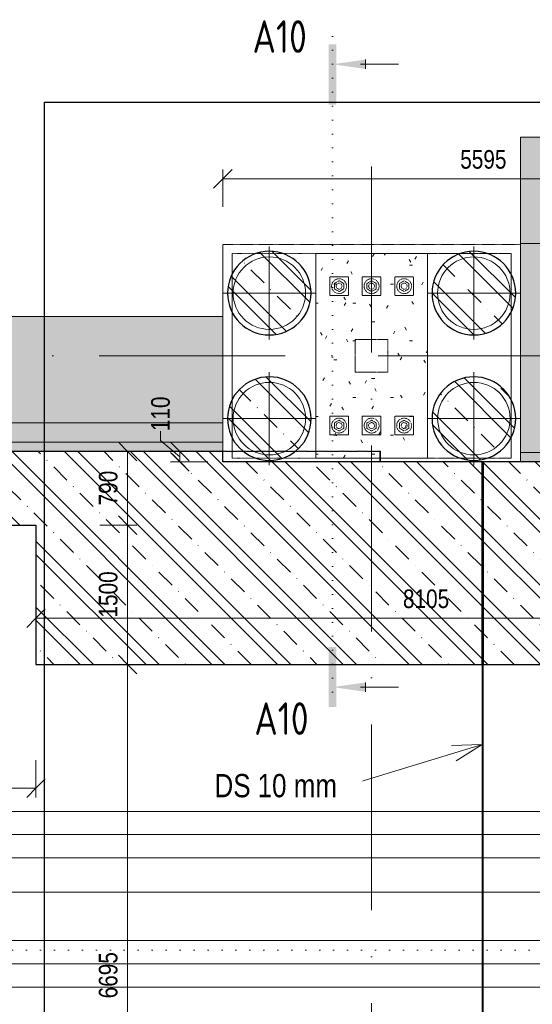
# Model space of a CAD drawing. Header units: millimetres. Extents: x 75701 to 402820, y 135 to 33652.
# Tile 45 of 52: x 378924 to 384437, y 21514 to 32107. Entities that reach past the tile are written whole.
import ezdxf

# ---------------------------------------------------------------- set-up
doc = ezdxf.new("R2010")
doc.units = ezdxf.units.MM
for name, pattern in [('A_CARA_07', [7, 5, -2]), ('A_CARA_15', [7.6, 5, -1.3, 0, -1.3]), ('B_CARA_12', [2.6, 1, -0.8, 0, -0.8]), ('Tečkovaná 1_5mm', [150, 0, -150]), ('Čerchovaná 20mm', [3000, 2000, -500, 0, -500])]:
    doc.linetypes.add(name, pattern=pattern)
for name, color, linetype, lineweight in [('CA_KOTY', 3, 'Continuous', 9), ('CA_KOTY-100', 3, 'Continuous', 9), ('CA_OSY', 5, 'A_CARA_15', 9), ('CA_PODLAHA25', 7, 'Continuous', 13), ('CA_POHHRA18', 9, 'Continuous', 9), ('CA_POHHRA25', 7, 'Continuous', 13), ('CA_REZY', 1, 'Continuous', 25), ('CA_REZYZNACKY', 1, 'Continuous', 9), ('CA_TEXT25', 7, 'Continuous', 9), ('CA_ZAKLADY25', 7, 'Continuous', 13), ('CA_ZAKLADY5', 1, 'Continuous', 25), ('CA_ZARIZPRED', 8, 'Continuous', 13), ('Konstrukční přípoje', 7, 'Continuous', 13), ('Terénní útvar', 7, 'Continuous', 13)]:
    doc.layers.add(name, color=color, linetype=linetype, lineweight=lineweight)
doc.styles.add('Arial_2', font='arial.ttf', dxfattribs={"width": 0.8, "height": 200})
doc.styles.add('Arial_3', font='arial.ttf', dxfattribs={"width": 0.8, "height": 250})
doc.styles.add('ISOCPEUR_B', font='txt', dxfattribs={"width": 0.8, "height": 350})
doc.dimstyles.new('HP_Přímá_-_2_mm_Ariel_1-100', dxfattribs={"dimscale": 304.8, "dimtxt": 204.05188, "dimasz": 0.656168, "dimexe": 0.328084, "dimexo": 0.0625, "dimgap": 0.164042, "dimtad": 1, "dimdec": 0, "dimzin": 0, "dimdsep": 46, "dimtxsty": 'Arial_2', "dimblk1": 'OBLIQUE', "dimblk2": 'OBLIQUE', "dimsah": 1, "dimcen": 0.09, "dimazin": 0, "dimtfac": 1, "dimtdec": 4, "dimtix": 1, "dimtmove": 0, "dimatfit": 3, "dimfxl": 0.984252, "dimfxlon": 1, "dimtvp": 1, "dimtolj": 1, "dimtzin": 0, "dimarcsym": 2})
doc.dimstyles.new('HP_Přímá_-_2_mm_Ariel_1-100_1', dxfattribs={"dimscale": 304.8, "dimtxt": 204.05188, "dimasz": 0.656168, "dimexe": 0.328084, "dimexo": 0.0625, "dimgap": 0.164042, "dimtad": 1, "dimdec": 0, "dimzin": 0, "dimdsep": 46, "dimtxsty": 'Arial_2', "dimblk1": 'OBLIQUE', "dimblk2": 'OBLIQUE', "dimsah": 1, "dimcen": 0.09, "dimazin": 0, "dimtfac": 1, "dimtdec": 4, "dimtix": 1, "dimtmove": 1, "dimatfit": 3, "dimfxl": 0.984252, "dimfxlon": 1, "dimtvp": 1, "dimtolj": 1, "dimtzin": 0, "dimarcsym": 2})
doc.dimstyles.new('HP_Přímá_-_2_mm_Ariel_1-100_2', dxfattribs={"dimscale": 304.8, "dimtxt": 204.05188, "dimasz": 0.656168, "dimexe": 0.328084, "dimexo": 0.0625, "dimgap": 0.164042, "dimtad": 1, "dimdec": 0, "dimzin": 0, "dimdsep": 46, "dimtxsty": 'Arial_2', "dimblk1": 'OBLIQUE', "dimblk2": 'OBLIQUE', "dimsah": 1, "dimcen": 0.09, "dimazin": 0, "dimtfac": 1, "dimtdec": 4, "dimtix": 1, "dimtmove": 2, "dimatfit": 3, "dimfxl": 0.984252, "dimfxlon": 1, "dimtvp": 1, "dimtolj": 1, "dimtzin": 0, "dimarcsym": 2})
pattern_1 = [(135, (244938.9, 0), (-353.5534, -353.5534), []), (135, (245080.3, 0), (-353.5534, -353.5534), []), (135, (245363.14, 0), (-494.9747, -212.132), [200, -100, 3.353, -96.647])]

# ---------------------------------------------------------------- blocks, each defined once
blk = doc.blocks.new('M_Šroub HPM-E - 64_E-1759689-PŮDORYS ZÁKLADŮ PECE V ÚROVNI -3_400')
at = {"layer": 'Konstrukční přípoje', "color": 253, "linetype": 'B_CARA_12'}
for p, q in [((100, 100), (-100, 100)), ((-100, 100), (-100, -100)), ((-100, -100), (-100, 100)), ((-100, 100), (100, 100)), ((0, 58), (-50, 29)), ((0, 58), (-50, 29)), ((-50, 29), (0, 58)), ((0, 58), (-50, 29)), ((-50, 29), (-50, -29)), ((-50, 29), (-50, -29)), ((-50, -29), (-50, 29)), ((-50, 29), (-50, -29)), ((50, 29), (0, 58)), ((50, 29), (0, 58)), ((0, 58), (50, 29)), ((50, 29), (0, 58)), ((50, -29), (50, 29)), ((50, -29), (50, 29)), ((50, 29), (50, -29)), ((50, -29), (50, 29)), ((100, -100), (100, 100)), ((100, 100), (100, -100)), ((-100, -100), (100, -100)), ((100, -100), (-100, -100)), ((-50, -29), (0, -58)), ((-50, -29), (0, -58)), ((0, -58), (-50, -29)), ((-50, -29), (0, -58)), ((0, -58), (50, -29)), ((0, -58), (50, -29)), ((50, -29), (0, -58)), ((0, -58), (50, -29))]:
    blk.add_line(p, q, dxfattribs=at)
for radius, start, end in [(80, 360, 180), (80, 0, 180), (80, 360, 180), (80, 0, 180), (32, 0, 180), (32, 360, 180), (32, 0, 180), (32, 0, 180), (32, 0, 180), (32, 0, 180), (32, 0, 180), (32, 0, 180), (80, 180, 360), (80, 180, 360), (80, 180, 360), (80, 180, 360), (32, 180, 360), (32, 180, 360), (32, 180, 360), (32, 180, 360), (32, 180, 360), (32, 180, 360), (32, 180, 360), (32, 180, 360)]:
    blk.add_arc((0, 0), radius, start, end, dxfattribs=at)
blk = doc.blocks.new('M_Šroub HPM-E - 64_E-1789374-PŮDORYS ZÁKLADŮ PECE V ÚROVNI -3_400')
at = {"layer": 'Konstrukční přípoje', "color": 253, "linetype": 'B_CARA_12'}
for p, q in [((100, 100), (-100, 100)), ((-100, 100), (-100, -100)), ((-100, -100), (-100, 100)), ((-100, 100), (100, 100)), ((0, 58), (-50, 29)), ((0, 58), (-50, 29)), ((-50, 29), (0, 58)), ((0, 58), (-50, 29)), ((-50, 29), (-50, -29)), ((-50, 29), (-50, -29)), ((-50, -29), (-50, 29)), ((-50, 29), (-50, -29)), ((50, 29), (0, 58)), ((50, 29), (0, 58)), ((0, 58), (50, 29)), ((50, 29), (0, 58)), ((50, -29), (50, 29)), ((50, -29), (50, 29)), ((50, 29), (50, -29)), ((50, -29), (50, 29)), ((100, -100), (100, 100)), ((100, 100), (100, -100)), ((-100, -100), (100, -100)), ((100, -100), (-100, -100)), ((-50, -29), (0, -58)), ((-50, -29), (0, -58)), ((0, -58), (-50, -29)), ((-50, -29), (0, -58)), ((0, -58), (50, -29)), ((0, -58), (50, -29)), ((50, -29), (0, -58)), ((0, -58), (50, -29))]:
    blk.add_line(p, q, dxfattribs=at)
for radius, start, end in [(80, 0, 180), (80, 0, 180), (80, 180, 360), (80, 180, 0), (32, 0, 180), (32, 0, 180), (32, 0, 180), (32, 0, 180), (32, 0, 180), (32, 0, 180), (32, 180, 360), (32, 180, 360), (32, 180, 360), (32, 180, 0), (32, 180, 360), (32, 180, 360)]:
    blk.add_arc((0, 0), radius, start, end, dxfattribs=at)
blk = doc.blocks.new('pilota 600 mm - D_900_780-2142294-PŮDORYS ZÁKLADŮ PECE V ÚROVNI -3_400')
at = {"layer": 'CA_POHHRA18'}
for q in [(0, 500), (-500, 0), (0, -500), (500, 0)]:
    blk.add_line((0, 0), q, dxfattribs=at)
blk = doc.blocks.new('pilota 600 mm - D_900_780-2142295-PŮDORYS ZÁKLADŮ PECE V ÚROVNI -3_400')
at = {"layer": 'CA_POHHRA18'}
for q in [(0, 500), (-500, 0), (500, 0), (0, -500)]:
    blk.add_line((0, 0), q, dxfattribs=at)
blk = doc.blocks.new('Obecné modely 4 - Obecné modely 4-2846433-PŮDORYS ZÁKLADŮ PECE V ÚROVNI -3_400')
at = {"layer": 'CA_ZARIZPRED'}
for p, q in [((141800, 23590), (138970, 23590)), ((138970, 23590), (138970, 23090)), ((138970, 23090), (138970, 23590)), ((138970, 23590), (141800, 23590)), ((141800, 23090), (141800, 23590)), ((141800, 23590), (141800, 23090)), ((138970, 23090), (141800, 23090)), ((141800, 23090), (138970, 23090)), ((141800, 22200), (138970, 22200)), ((138970, 22200), (138970, 21700)), ((138970, 21700), (138970, 22200)), ((138970, 22200), (141800, 22200)), ((141800, 21700), (141800, 22200)), ((141800, 22200), (141800, 21700)), ((138970, 21700), (141800, 21700)), ((141800, 21700), (138970, 21700))]:
    blk.add_line(p, q, dxfattribs=at)
blk = doc.blocks.new('Řez - Номер узла_ сзади-2820151-PŮDORYS ZÁKLADŮ PECE V ÚROVNI -3_400')
at = {"layer": 'CA_REZYZNACKY'}
for points in [[(7.33, 0.4), (7.33, -0.39), (0.87, -0.39), (0.87, 0.4)], [(3.5, -3.53), (2.5, -3.53), (3, 0)]]:
    blk.add_hatch(color=256, dxfattribs=at).paths.add_polyline_path(points)
for p, q in [((3, -3), (3, -7.1)), ((2.5, -3.53), (3.5, -3.53))]:
    blk.add_line(p, q, dxfattribs=at)
blk = doc.blocks.new('Řez - Номер узла_ спереди-2820152-PŮDORYS ZÁKLADŮ PECE V ÚROVNI -3_400')
at = {"layer": 'CA_REZYZNACKY'}
for points in [[(7.33, 0.4), (7.33, -0.39), (0.87, -0.39), (0.87, 0.4)], [(3.5, -3.53), (2.5, -3.53), (3, 0)]]:
    blk.add_hatch(color=256, dxfattribs=at).paths.add_polyline_path(points)
for p, q in [((3, -3), (3, -7.1)), ((2.5, -3.53), (3.5, -3.53))]:
    blk.add_line(p, q, dxfattribs=at)
blk = doc.blocks.new('DIMBLOCK100-PŮDORYS ZÁKLADŮ PECE V ÚROVNI -3_400')
at = {"layer": 'CA_KOTY-100'}
for p, q in [((353739, 22722), (353739, 23022)), ((395204, 22722), (395204, 23022)), ((353739, 22722), (353839, 22822)), ((395204, 22722), (395304, 22822)), ((353739, 22722), (353639, 22622)), ((353739, 22722), (395204, 22722)), ((353739, 22722), (353739, 22622)), ((395204, 22722), (395104, 22622)), ((395204, 22722), (395204, 22622))]:
    blk.add_line(p, q, dxfattribs=at)
at = {"layer": 'CA_KOTY-100', "color": 0, "insert": (374165, 23031), "char_height": 200, "width": 734.59, "attachment_point": 1, "line_spacing_factor": 0.941778, "style": 'Arial_2'}
blk.add_mtext('41465', dxfattribs=at)
blk = doc.blocks.new('_Oblique')
at = {"color": 0, "linetype": 'ByBlock', "lineweight": -2}
blk.add_line((-0.5, -0.5), (0.5, 0.5), dxfattribs=at)
blk = doc.blocks.new('DIMBLOCK109-PŮDORYS ZÁKLADŮ PECE V ÚROVNI -3_400')
at = {"layer": 'CA_KOTY-100'}
for p, q in [((377299, 23839), (377299, 24139)), ((379099, 23839), (379099, 24139)), ((377299, 23839), (377199, 23739)), ((377299, 23839), (377399, 23939)), ((377299, 23839), (379099, 23839)), ((377299, 23839), (377299, 23739)), ((379099, 23839), (378999, 23739)), ((379099, 23839), (379199, 23939)), ((379099, 23839), (379099, 23739))]:
    blk.add_line(p, q, dxfattribs=at)
at = {"layer": 'CA_KOTY-100', "color": 0, "insert": (377954, 24149), "char_height": 200, "width": 587.67, "attachment_point": 1, "line_spacing_factor": 0.941778, "style": 'Arial_2'}
blk.add_mtext('1800', dxfattribs=at)
blk = doc.blocks.new('DIMBLOCK110-PŮDORYS ZÁKLADŮ PECE V ÚROVNI -3_400')
at = {"layer": 'CA_KOTY-100'}
for p, q in [((380085, 25170), (379985, 25270)), ((380085, 25170), (379785, 25170)), ((380085, 18475), (380085, 25170)), ((380085, 25170), (380185, 25070)), ((380085, 25170), (380185, 25170)), ((380085, 18475), (379985, 18575)), ((380085, 18475), (379785, 18475)), ((380085, 18475), (380185, 18375)), ((380085, 18475), (380185, 18475))]:
    blk.add_line(p, q, dxfattribs=at)
at = {"layer": 'CA_KOTY-100', "color": 0, "insert": (379775, 21578), "char_height": 200, "width": 587.67, "attachment_point": 1, "rotation": 90, "line_spacing_factor": 0.941778, "style": 'Arial_2'}
blk.add_mtext('6695', dxfattribs=at)
blk = doc.blocks.new('DIMBLOCK111-PŮDORYS ZÁKLADŮ PECE V ÚROVNI -3_400')
at = {"layer": 'CA_KOTY-100'}
for p, q in [((380085, 26670), (379985, 26770)), ((380085, 26670), (379785, 26670)), ((380085, 25170), (380085, 26670)), ((380085, 26670), (380185, 26570)), ((380085, 26670), (380185, 26670)), ((380085, 25170), (379985, 25270)), ((380085, 25170), (379785, 25170)), ((380085, 25170), (380185, 25070)), ((380085, 25170), (380185, 25170))]:
    blk.add_line(p, q, dxfattribs=at)
at = {"layer": 'CA_KOTY-100', "color": 0, "insert": (379775, 25675), "char_height": 200, "width": 587.67, "attachment_point": 1, "rotation": 90, "line_spacing_factor": 0.941778, "style": 'Arial_2'}
blk.add_mtext('1500', dxfattribs=at)
blk = doc.blocks.new('DIMBLOCK112-PŮDORYS ZÁKLADŮ PECE V ÚROVNI -3_400')
at = {"layer": 'CA_KOTY-100'}
for p, q in [((380085, 27460), (379985, 27560)), ((380085, 27460), (379785, 27460)), ((380085, 26670), (380085, 27460)), ((380085, 27460), (380185, 27360)), ((380085, 27460), (380185, 27460)), ((380085, 26670), (379985, 26770)), ((380085, 26670), (379785, 26670)), ((380085, 26670), (380185, 26570)), ((380085, 26670), (380185, 26670))]:
    blk.add_line(p, q, dxfattribs=at)
at = {"layer": 'CA_KOTY-100', "color": 0, "insert": (379775, 26881), "char_height": 200, "width": 440.75, "attachment_point": 1, "rotation": 90, "line_spacing_factor": 0.941778, "style": 'Arial_2'}
blk.add_mtext('790', dxfattribs=at)
blk = doc.blocks.new('DIMBLOCK130-PŮDORYS ZÁKLADŮ PECE V ÚROVNI -3_400')
at = {"layer": 'CA_KOTY-100'}
for p, q in [((381109, 30395), (381209, 30495)), ((381109, 30395), (381109, 30495)), ((386704, 30395), (386804, 30495)), ((386704, 30395), (386704, 30495)), ((381109, 30395), (381009, 30295)), ((381109, 30395), (386704, 30395)), ((381109, 30395), (381109, 30095)), ((386704, 30395), (386604, 30295)), ((386704, 30395), (386704, 30095))]:
    blk.add_line(p, q, dxfattribs=at)
at = {"layer": 'CA_KOTY-100', "color": 0, "insert": (383662, 30704), "char_height": 200, "width": 587.67, "attachment_point": 1, "line_spacing_factor": 0.941778, "style": 'Arial_2'}
blk.add_mtext('5595', dxfattribs=at)
blk = doc.blocks.new('DIMBLOCK135-PŮDORYS ZÁKLADŮ PECE V ÚROVNI -3_400')
at = {"layer": 'CA_KOTY-100'}
for p, q in [((380440, 27680), (380440, 27580)), ((380440, 27580), (380647, 27405)), ((380647, 27460), (380547, 27560)), ((380647, 27460), (380547, 27460)), ((380647, 27350), (380547, 27450)), ((380647, 27460), (380647, 27350)), ((380647, 27460), (380747, 27360)), ((380647, 27460), (380947, 27460)), ((380647, 27350), (380547, 27350)), ((380647, 27350), (380747, 27250)), ((380647, 27350), (380947, 27350))]:
    blk.add_line(p, q, dxfattribs=at)
at = {"layer": 'CA_KOTY-100', "color": 0, "insert": (380338, 27680), "char_height": 200, "width": 440.75, "attachment_point": 1, "rotation": 90, "line_spacing_factor": 0.941778, "style": 'Arial_2'}
blk.add_mtext('110', dxfattribs=at)
blk = doc.blocks.new('DIMBLOCK138-PŮDORYS ZÁKLADŮ PECE V ÚROVNI -3_400')
at = {"layer": 'CA_KOTY-100'}
for p, q in [((379099, 25667), (379099, 25967)), ((387204, 25667), (387204, 25967)), ((379099, 25667), (379199, 25767)), ((387204, 25667), (387304, 25767)), ((379099, 25667), (378999, 25567)), ((379099, 25667), (387204, 25667)), ((379099, 25667), (379099, 25567)), ((387204, 25667), (387104, 25567)), ((387204, 25667), (387204, 25567))]:
    blk.add_line(p, q, dxfattribs=at)
at = {"layer": 'CA_KOTY-100', "color": 0, "insert": (383046, 25977), "char_height": 200, "width": 587.67, "attachment_point": 1, "line_spacing_factor": 0.941778, "style": 'Arial_2'}
blk.add_mtext('8105', dxfattribs=at)

msp = doc.modelspace()

# ---------------------------------------------------------------- hatches: boundary and pattern name
at = {"layer": 'CA_POHHRA25', "lineweight": 9}
h = msp.add_hatch(dxfattribs=at)
h.set_pattern_fill('FP_8', color=256, style=0, pattern_type=2)
h.set_pattern_definition(pattern_1)
h.paths.add_polyline_path([(374898.9, 18474.9), (383898.9, 18474.9), (383898.9, 21069.9), (372783.9, 21069.9), (372783.9, 20569.9), (374898.9, 20569.9)])
h.paths.add_polyline_path([(372783.9, 25169.9), (377298.9, 25169.9), (377298.9, 26669.9), (379098.9, 26669.9), (379098.9, 25169.9), (383898.9, 25169.9), (383898.9, 27349.9), (381108.9, 27349.9), (381108.9, 27459.9), (375998.9, 27459.9), (375998.9, 25669.9), (372783.9, 25669.9)])
h = msp.add_hatch(dxfattribs=at)
h.set_pattern_fill('FP_8', color=256, style=0, pattern_type=2)
h.set_pattern_definition(pattern_1)
h.paths.add_polyline_path([(387203.9, 25169.9), (387203.9, 27349.9), (383908.9, 27349.9), (383908.9, 25169.9)])
at = {"layer": 'CA_ZAKLADY25', "lineweight": 9}
h = msp.add_hatch(dxfattribs=at)
h.set_pattern_fill('FP_8', color=256, style=0, pattern_type=2)
h.set_pattern_definition(pattern_1)
h.paths.add_polyline_path([(381608.9, 28714.9), (381683, 28721), (381755, 28739.3), (381823.1, 28769.1), (381885.3, 28809.8), (381940, 28860.1), (381985.7, 28918.7), (382021, 28984.1), (382045.2, 29054.4), (382057.4, 29127.7), (382057.4, 29202), (382045.2, 29275.3), (382021, 29345.6), (381985.7, 29411), (381940, 29469.6), (381885.3, 29520), (381823.1, 29560.6), (381755, 29590.5), (381683, 29608.7), (381608.9, 29614.9), (381534.9, 29608.7), (381462.8, 29590.5), (381394.7, 29560.6), (381332.5, 29520), (381277.9, 29469.6), (381232.2, 29411), (381196.8, 29345.6), (381172.7, 29275.3), (381160.5, 29202), (381160.5, 29127.7), (381172.7, 29054.4), (381196.8, 28984.1), (381232.2, 28918.7), (381277.9, 28860.1), (381332.5, 28809.8), (381394.7, 28769.1), (381462.8, 28739.3), (381534.9, 28721)])
at = {"layer": 'CA_ZAKLADY25', "linetype": 'B_CARA_12', "lineweight": 9}
h = msp.add_hatch(dxfattribs=at)
h.set_pattern_fill('FP_1', color=256, style=0, pattern_type=2)
h.set_pattern_definition([(0, (244938.88, 0), (812.8, 203.2), [33.528, -576.072, 33.528, -576.072, -3251.2]), (0, (244938.88, 0), (812.8, 203.2), [-1219.2, 33.528, -1185.672, 33.528, -576.072, -1422.4]), (0, (244938.88, 0), (812.8, 203.2), [-3048, 33.528, -372.872, 33.528, -982.472]), (120, (245243.68, 101.6), (-582.37636, 602.30545), [33.528, -576.072, 33.528, -576.072, -3251.2]), (120, (245243.68, 101.6), (-582.37636, 602.30545), [-1219.2, 33.528, -1185.672, 33.528, -576.072, -1422.4]), (120, (245243.68, 101.6), (-582.37636, 602.30545), [-3048, 33.528, -372.872, 33.528, -982.472]), (240, (245345.28, 508), (-230.42364, -805.50545), [33.528, -576.072, 33.528, -576.072, -3251.2]), (240, (245345.28, 508), (-230.42364, -805.50545), [-1219.2, 33.528, -1185.672, 33.528, -576.072, -1422.4]), (240, (245345.28, 508), (-230.42364, -805.50545), [-3048, 33.528, -372.872, 33.528, -982.472])])
h.paths.add_polyline_path([(383308.9, 27389.9), (383308.9, 29589.9), (382108.9, 29589.9), (382108.9, 27389.9)])
at = {"layer": 'CA_ZAKLADY25', "lineweight": 9}
h = msp.add_hatch(dxfattribs=at)
h.set_pattern_fill('FP_8', color=256, style=0, pattern_type=2)
h.set_pattern_definition(pattern_1)
h.paths.add_polyline_path([(383808.9, 28714.9), (383883, 28721), (383955, 28739.3), (384023.1, 28769.1), (384085.3, 28809.8), (384140, 28860.1), (384185.7, 28918.7), (384221, 28984.1), (384245.2, 29054.4), (384257.4, 29127.7), (384257.4, 29202), (384245.2, 29275.3), (384221, 29345.6), (384185.7, 29411), (384140, 29469.6), (384085.3, 29520), (384023.1, 29560.6), (383955, 29590.5), (383883, 29608.7), (383808.9, 29614.9), (383734.9, 29608.7), (383662.8, 29590.5), (383594.7, 29560.6), (383532.5, 29520), (383477.9, 29469.6), (383432.2, 29411), (383396.8, 29345.6), (383372.7, 29275.3), (383360.5, 29202), (383360.5, 29127.7), (383372.7, 29054.4), (383396.8, 28984.1), (383432.2, 28918.7), (383477.9, 28860.1), (383532.5, 28809.8), (383594.7, 28769.1), (383662.8, 28739.3), (383734.9, 28721)])
h = msp.add_hatch(dxfattribs=at)
h.set_pattern_fill('FP_8', color=256, style=0, pattern_type=2)
h.set_pattern_definition(pattern_1)
h.paths.add_polyline_path([(381608.9, 27364.9), (381683, 27371), (381755, 27389.3), (381823.1, 27419.1), (381885.3, 27459.8), (381940, 27510.1), (381985.7, 27568.7), (382021, 27634.1), (382045.2, 27704.4), (382057.4, 27777.7), (382057.4, 27852), (382045.2, 27925.3), (382021, 27995.6), (381985.7, 28061), (381940, 28119.6), (381885.3, 28170), (381823.1, 28210.6), (381755, 28240.5), (381683, 28258.7), (381608.9, 28264.9), (381534.9, 28258.7), (381462.8, 28240.5), (381394.7, 28210.6), (381332.5, 28170), (381277.9, 28119.6), (381232.2, 28061), (381196.8, 27995.6), (381172.7, 27925.3), (381160.5, 27852), (381160.5, 27777.7), (381172.7, 27704.4), (381196.8, 27634.1), (381232.2, 27568.7), (381277.9, 27510.1), (381332.5, 27459.8), (381394.7, 27419.1), (381462.8, 27389.3), (381534.9, 27371)])
h = msp.add_hatch(dxfattribs=at)
h.set_pattern_fill('FP_8', color=256, style=0, pattern_type=2)
h.set_pattern_definition(pattern_1)
h.paths.add_polyline_path([(383808.9, 27364.9), (383883, 27371), (383955, 27389.3), (384023.1, 27419.1), (384085.3, 27459.8), (384140, 27510.1), (384185.7, 27568.7), (384221, 27634.1), (384245.2, 27704.4), (384257.4, 27777.7), (384257.4, 27852), (384245.2, 27925.3), (384221, 27995.6), (384185.7, 28061), (384140, 28119.6), (384085.3, 28170), (384023.1, 28210.6), (383955, 28240.5), (383883, 28258.7), (383808.9, 28264.9), (383734.9, 28258.7), (383662.8, 28240.5), (383594.7, 28210.6), (383532.5, 28170), (383477.9, 28119.6), (383432.2, 28061), (383396.8, 27995.6), (383372.7, 27925.3), (383360.5, 27852), (383360.5, 27777.7), (383372.7, 27704.4), (383396.8, 27634.1), (383432.2, 27568.7), (383477.9, 27510.1), (383532.5, 27459.8), (383594.7, 27419.1), (383662.8, 27389.3), (383734.9, 27371)])
at = {"layer": 'Terénní útvar', "lineweight": 9}
h = msp.add_hatch(dxfattribs=at)
h.set_pattern_fill('FP_15', color=50, style=0, pattern_type=2)
h.set_pattern_definition([(50, (244938.9, 0), (728.7365, -63.7558), [76.2, -838.2]), (355, (244938.9, 0), (-140.9716, 764.2276), [60.96, -670.56]), (100.451, (244999.6, -5.3), (587.77, 700.4668), [64.76, -712.36]), (46.184, (244938.9, 203.2), (1084.316, -168.171), [114.3, -1257.3]), (96.636, (245029.2, 189.2), (949.61, 989.71), [97.14, -1068.54]), (351.184, (244938.9, 203.2), (949.6206, 989.701), [91.44, -1005.84]), (21, (245040.5, 152.4), (606.4579, -409.0606), [76.2, -838.2]), (326, (245040.5, 152.4), (247.2083, 736.753), [60.96, -670.56]), (71.451, (245091, 118.3), (853.6683, 327.6855), [64.76, -712.36]), (37.5, (244938.88, 0), (12.3547, 338.2201), [33.528, -628.904, 33.528, -647.192, -673.1]), (37.5, (244938.88, 0), (12.3547, 338.2201), [-1343.152, 33.528, -639.572]), (7.5, (244938.88, 0), (267.2789, 400.7221), [33.528, -354.584, 33.528, -613.664, -256.54]), (7.5, (244938.88, 0), (267.2789, 400.7221), [-1035.304, 33.528, -223.012]), (327.5, (244712.3, 0), (542.36333, -22.91534), [33.528, -220.472, 33.528, -758.952, -1051.56]), (327.5, (244712.3, 0), (542.36333, -22.91534), [-1046.48, 33.528, -1018.032]), (317.5, (244610.7, 0), (592.517, 101.7071), [33.528, -296.672, 33.528, -492.76, -746.76]), (317.5, (244610.7, 0), (592.517, 101.7071), [-856.488, 33.528, -713.232])])
h.paths.add_polyline_path([(349816.1, 17032.1), (397156.8, 17032.1), (397156.8, 28649.9), (395858.9, 28649.9), (395858.9, 26949.9), (395703.9, 26949.9), (395703.9, 18439.9), (386703.9, 18439.9), (386703.9, 20569.9), (383898.9, 20569.9), (383898.9, 18474.9), (374898.9, 18474.9), (374898.9, 20569.9), (372773.9, 20569.9), (372773.9, 18474.9), (363773.9, 18474.9), (363773.9, 20569.9), (360708.9, 20569.9), (360708.9, 18919.9), (351838.9, 18919.9), (351838.9, 21069.9), (351278.9, 21069.9), (351278.9, 22669.9), (352628.9, 22669.9), (352628.9, 26069.9), (360343.9, 26069.9), (360343.9, 27459.9), (371673.9, 27459.9), (371673.9, 25669.9), (375998.9, 25669.9), (375998.9, 27459.9), (381108.9, 27459.9), (381108.9, 28912.7), (360308.9, 28912.7), (360308.9, 27349.9), (357108.9, 27349.9), (357108.9, 29049.9), (349816.1, 29049.9), (349816.1, 20688.1)])
h.paths.add_polyline_path([(386703.9, 27349.9), (386703.9, 29389.9), (393618.9, 29389.9), (393618.9, 31219.5), (393558.9, 31219.5), (393558.9, 30842.8), (384308.9, 30842.8), (384308.9, 27349.9)])

# ---------------------------------------------------------------- linework, layer by layer
at = {"color": 90, "linetype": 'A_CARA_07'}
for p, q in [((379189.6, 31219.5), (400086.8, 31219.5)), ((379189.6, 17636.2), (379189.6, 31219.5))]:
    msp.add_line(p, q, dxfattribs=at)
at = {"layer": 'CA_OSY', "linetype": 'Čerchovaná 20mm'}
for p, q in [((382708.9, 13525.2), (382708.9, 30533.9)), ((322778.5, 28489.9), (401821.8, 28489.9))]:
    msp.add_line(p, q, dxfattribs=at)
at = {"layer": 'CA_OSY'}
for p, q in [((386738.9, 23339.9), (354138.9, 23339.9)), ((386738.9, 21949.9), (354138.9, 21949.9))]:
    msp.add_line(p, q, dxfattribs=at)
at = {"layer": 'CA_PODLAHA25'}
for p, q in [((360308.9, 27559.9), (381108.9, 27559.9)), ((381108.9, 27559.9), (381108.9, 27349.9)), ((384308.9, 27349.9), (384308.9, 27449.9)), ((384308.9, 27449.9), (386603.9, 27449.9)), ((381108.9, 27349.9), (384308.9, 27349.9))]:
    msp.add_line(p, q, dxfattribs=at)
at = {"layer": 'CA_PODLAHA25', "linetype": 'B_CARA_12'}
for p, q in [((381108.9, 27459.9), (375998.9, 27459.9)), ((375998.9, 27459.9), (381108.9, 27459.9)), ((381108.9, 27349.9), (381108.9, 27459.9)), ((381108.9, 27459.9), (381108.9, 27349.9)), ((386703.9, 27349.9), (381108.9, 27349.9)), ((381108.9, 27349.9), (386703.9, 27349.9))]:
    msp.add_line(p, q, dxfattribs=at)
at = {"layer": 'CA_POHHRA25', "linetype": 'B_CARA_12'}
for p, q in [((375994.9, 27463.9), (382802.9, 27463.9)), ((382802.9, 27463.9), (375994.9, 27463.9)), ((375998.9, 27459.9), (382798.9, 27459.9)), ((382798.9, 27459.9), (375998.9, 27459.9)), ((382798.9, 27459.9), (382798.9, 27349.9)), ((382798.9, 27349.9), (382798.9, 27459.9)), ((382802.9, 27463.9), (382802.9, 27349.9)), ((382802.9, 27349.9), (382802.9, 27463.9)), ((382798.9, 27349.9), (386703.9, 27349.9)), ((386703.9, 27349.9), (382798.9, 27349.9)), ((382802.9, 27353.9), (386703.9, 27353.9)), ((386703.9, 27353.9), (382802.9, 27353.9)), ((382802.9, 27349.9), (382802.9, 27353.9)), ((382802.9, 27353.9), (382802.9, 27349.9))]:
    msp.add_line(p, q, dxfattribs=at)
at = {"layer": 'CA_POHHRA25'}
for p, q in [((375998.9, 27459.9), (381108.9, 27459.9)), ((381108.9, 27459.9), (381108.9, 27349.9)), ((381108.9, 27349.9), (383898.9, 27349.9)), ((383898.9, 27349.9), (383898.9, 18474.9)), ((383908.9, 25169.9), (383908.9, 27349.9)), ((379098.9, 26669.9), (377298.9, 26669.9)), ((379098.9, 25169.9), (379098.9, 26669.9)), ((379098.9, 25169.9), (383898.9, 25169.9)), ((383898.9, 25169.9), (383898.9, 21069.9)), ((387203.9, 25169.9), (383908.9, 25169.9)), ((383898.9, 23589.9), (372783.9, 23589.9)), ((372783.9, 23589.9), (383898.9, 23589.9)), ((383898.9, 23089.9), (383898.9, 23589.9)), ((383898.9, 23589.9), (383898.9, 23089.9)), ((372783.9, 23089.9), (383898.9, 23089.9)), ((383898.9, 23089.9), (372783.9, 23089.9)), ((383898.9, 22199.9), (372783.9, 22199.9)), ((372783.9, 22199.9), (383898.9, 22199.9)), ((383898.9, 21699.9), (383898.9, 22199.9)), ((383898.9, 22199.9), (383898.9, 21699.9)), ((372783.9, 21699.9), (383898.9, 21699.9)), ((383898.9, 21699.9), (372783.9, 21699.9))]:
    msp.add_line(p, q, dxfattribs=at)
at = {"layer": 'CA_REZY'}
for p, q in [((381108.9, 27459.9), (375998.9, 27459.9)), ((381108.9, 27349.9), (381108.9, 27459.9)), ((383898.9, 27349.9), (381108.9, 27349.9)), ((383898.9, 25169.9), (383898.9, 27349.9)), ((386703.9, 27349.9), (383908.9, 27349.9)), ((383908.9, 27349.9), (383908.9, 25169.9)), ((377298.9, 26669.9), (379098.9, 26669.9)), ((379098.9, 26669.9), (379098.9, 25169.9)), ((379098.9, 25169.9), (383898.9, 25169.9)), ((383908.9, 25169.9), (387203.9, 25169.9))]:
    msp.add_line(p, q, dxfattribs=at)
at = {"layer": 'CA_REZYZNACKY', "linetype": 'Tečkovaná 1_5mm'}
for p, q in [((382288.9, 31927.2), (382288.9, 24626.5)), ((348528.2, 22097.6), (398977.2, 22097.6))]:
    msp.add_line(p, q, dxfattribs=at)
at = {"layer": 'CA_TEXT25', "color": 50}
for p, q in [((383898.3, 24308.3), (382452.9, 23866.6)), ((383898.3, 24308.3), (383569.8, 24296.9)), ((383898.3, 24308.3), (383619.5, 24134.2)), ((382452.9, 23866.6), (382447.5, 23866.6))]:
    msp.add_line(p, q, dxfattribs=at)
at = {"layer": 'CA_ZAKLADY25', "linetype": 'B_CARA_12', "lineweight": 9}
for p, q in [((381108.9, 29689.9), (384308.9, 29689.9)), ((381108.9, 27459.9), (381108.9, 29689.9)), ((384308.9, 29689.9), (381108.9, 29689.9)), ((381108.9, 29689.9), (381108.9, 27459.9)), ((384308.9, 29689.9), (384308.9, 27349.9)), ((384308.9, 27349.9), (384308.9, 29689.9)), ((381108.9, 27349.9), (381108.9, 27459.9)), ((381108.9, 27459.9), (381108.9, 27349.9)), ((383898.9, 27349.9), (381108.9, 27349.9)), ((381108.9, 27349.9), (383898.9, 27349.9)), ((383898.9, 27289.9), (383898.9, 27349.9)), ((383898.9, 27349.9), (383898.9, 27289.9)), ((384308.9, 27349.9), (383908.9, 27349.9)), ((383908.9, 27349.9), (383908.9, 27289.9)), ((383908.9, 27289.9), (383908.9, 27349.9)), ((383908.9, 27349.9), (384308.9, 27349.9)), ((383908.9, 27289.9), (383898.9, 27289.9)), ((383898.9, 27289.9), (383908.9, 27289.9))]:
    msp.add_line(p, q, dxfattribs=at)
at = {"layer": 'CA_ZAKLADY25', "linetype": 'B_CARA_12'}
for p, q in [((381208.9, 29589.9), (381208.9, 27389.9)), ((382108.9, 29589.9), (381208.9, 29589.9)), ((381208.9, 27389.9), (381208.9, 29589.9)), ((381208.9, 29589.9), (384208.9, 29589.9)), ((383308.9, 29589.9), (382108.9, 29589.9)), ((382108.9, 29589.9), (383308.9, 29589.9)), ((382108.9, 27389.9), (382108.9, 29589.9)), ((382108.9, 29589.9), (382108.9, 27389.9)), ((383308.9, 29589.9), (382108.9, 29589.9)), ((384208.9, 29589.9), (383308.9, 29589.9)), ((383308.9, 29589.9), (383308.9, 27389.9)), ((383308.9, 27389.9), (383308.9, 29589.9)), ((384208.9, 27389.9), (384208.9, 29589.9)), ((384208.9, 29589.9), (384208.9, 27389.9)), ((382533.9, 28664.9), (382883.9, 28664.9)), ((382533.9, 28314.9), (382533.9, 28664.9)), ((382533.9, 28664.9), (382533.9, 28314.9)), ((382883.9, 28664.9), (382533.9, 28664.9)), ((382883.9, 28664.9), (382883.9, 28314.9)), ((382883.9, 28664.9), (382883.9, 28314.9)), ((382883.9, 28314.9), (382533.9, 28314.9)), ((382533.9, 28314.9), (382883.9, 28314.9)), ((381208.9, 27389.9), (382108.9, 27389.9)), ((381208.9, 27389.9), (384208.9, 27389.9)), ((382108.9, 27389.9), (383308.9, 27389.9)), ((383308.9, 27389.9), (382108.9, 27389.9)), ((382108.9, 27389.9), (383308.9, 27389.9)), ((383308.9, 27389.9), (384208.9, 27389.9))]:
    msp.add_line(p, q, dxfattribs=at)
at = {"layer": 'CA_ZAKLADY25'}
for p, q in [((383908.9, 27349.9), (383908.9, 21069.9)), ((384308.9, 27349.9), (386703.9, 27349.9))]:
    msp.add_line(p, q, dxfattribs=at)
at = {"layer": 'CA_ZAKLADY25', "lineweight": 9}
for centre, radius, start, end in [((381608.9, 29164.9), 450, 90, 270), ((381608.9, 29164.9), 390, 360, 180), ((381608.9, 29164.9), 390, 360, 180), ((381608.9, 29164.9), 450, 270, 90), ((383808.9, 29164.9), 450, 90, 270), ((383808.9, 29164.9), 390, 0, 180), ((383808.9, 29164.9), 390, 360, 180), ((383808.9, 29164.9), 450, 270, 90), ((381608.9, 29164.9), 390, 180, 360), ((381608.9, 29164.9), 390, 180, 360), ((383808.9, 29164.9), 390, 180, 360), ((383808.9, 29164.9), 390, 180, 360), ((381608.9, 27814.9), 450, 90, 270), ((381608.9, 27814.9), 390, 0, 180), ((381608.9, 27814.9), 390, 360, 180), ((381608.9, 27814.9), 450, 270, 90), ((383808.9, 27814.9), 450, 90, 270), ((383808.9, 27814.9), 390, 360, 180), ((383808.9, 27814.9), 390, 360, 180), ((383808.9, 27814.9), 450, 270, 90), ((381608.9, 27814.9), 390, 180, 360), ((381608.9, 27814.9), 390, 180, 360), ((383808.9, 27814.9), 390, 180, 360), ((383808.9, 27814.9), 390, 180, 360)]:
    msp.add_arc(centre, radius, start, end, dxfattribs=at)
at = {"layer": 'CA_ZAKLADY5'}
for centre, start, end in [((381608.9, 29164.9), 90, 270), ((381608.9, 29164.9), 270, 90), ((383808.9, 29164.9), 90, 270), ((383808.9, 29164.9), 270, 90), ((381608.9, 27814.9), 90, 270), ((381608.9, 27814.9), 270, 90), ((383808.9, 27814.9), 90, 270), ((383808.9, 27814.9), 270, 90)]:
    msp.add_arc(centre, 450, start, end, dxfattribs=at)
at = {"layer": 'Terénní útvar'}
for p, q in [((393558.9, 30842.8), (384308.9, 30842.8)), ((384308.9, 30842.8), (384308.9, 27349.9)), ((384308.9, 30842.8), (384308.9, 29699.9)), ((384308.9, 27349.9), (384308.9, 29699.9)), ((384308.9, 29699.9), (393558.9, 29699.9)), ((381108.9, 28912.7), (360308.9, 28912.7)), ((381108.9, 27459.9), (381108.9, 28912.7)), ((381108.9, 27769.9), (381108.9, 28912.7)), ((360308.9, 27769.9), (381108.9, 27769.9)), ((381108.9, 27769.9), (381108.9, 27349.9)), ((375998.9, 27459.9), (381108.9, 27459.9)), ((375998.9, 27459.9), (381108.9, 27459.9)), ((381108.9, 27459.9), (381108.9, 27349.9)), ((381108.9, 27349.9), (384308.9, 27349.9)), ((381108.9, 27349.9), (381178.9, 27349.9)), ((381178.9, 27349.9), (384308.9, 27349.9)), ((384308.9, 27349.9), (386703.9, 27349.9)), ((384308.9, 27349.9), (386703.9, 27349.9))]:
    msp.add_line(p, q, dxfattribs=at)

# ---------------------------------------------------------------- block references
at = {"layer": 'CA_POHHRA18'}
for name, p, rotation in [('pilota 600 mm - D_900_780-2142295-PŮDORYS ZÁKLADŮ PECE V ÚROVNI -3_400', (381608.9, 29164.9), 269.9999999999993), ('pilota 600 mm - D_900_780-2142294-PŮDORYS ZÁKLADŮ PECE V ÚROVNI -3_400', (383808.9, 29164.9), 269.9999999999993), ('pilota 600 mm - D_900_780-2142294-PŮDORYS ZÁKLADŮ PECE V ÚROVNI -3_400', (381608.9, 27814.9), 89.99999999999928), ('pilota 600 mm - D_900_780-2142295-PŮDORYS ZÁKLADŮ PECE V ÚROVNI -3_400', (383808.9, 27814.9), 89.99999999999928)]:
    msp.add_blockref(name, p, dxfattribs=dict(at, rotation=rotation))
at = {"layer": 'CA_REZYZNACKY', "extrusion": (0, 0, -1), "xscale": 99.99999999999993, "yscale": 99.99999999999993, "zscale": 99.99999999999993, "rotation": 270.0000000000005}
msp.add_blockref('Řez - Номер узла_ спереди-2820152-PŮDORYS ZÁKLADŮ PECE V ÚROVNI -3_400', (-382288.9, 31927.2), dxfattribs=at)
at = {"layer": 'CA_REZYZNACKY', "xscale": 99.99999999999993, "yscale": 99.99999999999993, "zscale": 99.99999999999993, "rotation": 89.99999999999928}
msp.add_blockref('Řez - Номер узла_ сзади-2820151-PŮDORYS ZÁKLADŮ PECE V ÚROVNI -3_400', (382288.9, 24626.5), dxfattribs=at)
at = {"layer": 'CA_ZARIZPRED'}
msp.add_blockref('Obecné modely 4 - Obecné modely 4-2846433-PŮDORYS ZÁKLADŮ PECE V ÚROVNI -3_400', (244938.9, 0), dxfattribs=at)
at = {"layer": 'Konstrukční přípoje', "color": 253, "linetype": 'B_CARA_12'}
for name, p in [('M_Šroub HPM-E - 64_E-1759689-PŮDORYS ZÁKLADŮ PECE V ÚROVNI -3_400', (382358.9, 29239.9)), ('M_Šroub HPM-E - 64_E-1759689-PŮDORYS ZÁKLADŮ PECE V ÚROVNI -3_400', (382708.9, 29239.9)), ('M_Šroub HPM-E - 64_E-1759689-PŮDORYS ZÁKLADŮ PECE V ÚROVNI -3_400', (383058.9, 29239.9)), ('M_Šroub HPM-E - 64_E-1789374-PŮDORYS ZÁKLADŮ PECE V ÚROVNI -3_400', (382358.9, 27739.9)), ('M_Šroub HPM-E - 64_E-1789374-PŮDORYS ZÁKLADŮ PECE V ÚROVNI -3_400', (382708.9, 27739.9)), ('M_Šroub HPM-E - 64_E-1789374-PŮDORYS ZÁKLADŮ PECE V ÚROVNI -3_400', (383058.9, 27739.9))]:
    msp.add_blockref(name, p, dxfattribs=at)

# ---------------------------------------------------------------- texts
at = {"layer": 'CA_REZYZNACKY', "char_height": 350, "width": 737.552, "attachment_point": 1, "style": 'ISOCPEUR_B'}
for insert in [(381428.4, 32100.4), (381447.6, 24762.7)]:
    msp.add_mtext('A10', dxfattribs=dict(at, insert=insert))

# ---------------------------------------------------------------- dimensions: what is measured, and where the dimension line sits
at = {"layer": 'CA_KOTY'}
for base, p1, p2, override, picture, middle in [((386703.9, 30394.7), (381108.9, 30094.7), (386703.9, 30094.7), {"dimpost": '<>', "dimfxl": 5595.000012}, 'DIMBLOCK130-PŮDORYS ZÁKLADŮ PECE V ÚROVNI -3_400', (383906.4, 30546.8)), ((379098.9, 23839.2), (377298.9, 24139.2), (379098.9, 24139.2), {"dimpost": '<>', "dimfxl": 1800}, 'DIMBLOCK109-PŮDORYS ZÁKLADŮ PECE V ÚROVNI -3_400', (378198.9, 23991.3)), ((395203.9, 22721.7), (353738.9, 23021.7), (395203.9, 23021.7), {"dimpost": '<>', "dimfxl": 41465}, 'DIMBLOCK100-PŮDORYS ZÁKLADŮ PECE V ÚROVNI -3_400', (374471.4, 22873.8))]:
    dim = msp.add_linear_dim(base=base, p1=p1, p2=p2, dimstyle='HP_Přímá_-_2_mm_Ariel_1-100', override=override, dxfattribs=at)
    dim.commit()
    dim.dimension.update_dxf_attribs({"geometry": picture, "text_midpoint": middle})
dim = msp.add_linear_dim(base=(380647.2, 27349.9), p1=(380947.2, 27459.9), p2=(380947.2, 27349.9), angle=90, dimstyle='HP_Přímá_-_2_mm_Ariel_1-100_1', override={"dimpost": '<>', "dimfxl": 109.9508}, dxfattribs=at)
dim.commit()
dim.dimension.update_dxf_attribs({"geometry": 'DIMBLOCK135-PŮDORYS ZÁKLADŮ PECE V ÚROVNI -3_400', "text_midpoint": (380470.9, 27900.1), "dimtype": 160, "text_rotation": 90})
for base, p1, p2, override, picture, middle in [((380085, 27459.9), (379785, 26669.9), (379785, 27459.9), {"dimpost": '<>', "dimfxl": 790}, 'DIMBLOCK112-PŮDORYS ZÁKLADŮ PECE V ÚROVNI -3_400', (379932.9, 27064.9)), ((380085, 26669.9), (379785, 25169.9), (379785, 26669.9), {"dimpost": '<>', "dimfxl": 1499.9508}, 'DIMBLOCK111-PŮDORYS ZÁKLADŮ PECE V ÚROVNI -3_400', (379932.9, 25919.9)), ((380085, 25169.9), (379785, 18474.9), (379785, 25169.9), {"dimpost": '<>', "dimfxl": 6695}, 'DIMBLOCK110-PŮDORYS ZÁKLADŮ PECE V ÚROVNI -3_400', (379932.9, 21822.4))]:
    dim = msp.add_linear_dim(base=base, p1=p1, p2=p2, angle=90, dimstyle='HP_Přímá_-_2_mm_Ariel_1-100', override=override, dxfattribs=at)
    dim.commit()
    dim.dimension.update_dxf_attribs({"geometry": picture, "text_midpoint": middle})
dim = msp.add_linear_dim(base=(387203.9, 25666.9), p1=(379098.9, 25966.9), p2=(387203.9, 25966.9), dimstyle='HP_Přímá_-_2_mm_Ariel_1-100_2', override={"dimpost": '<>', "dimfxl": 8104.999996}, dxfattribs=at)
dim.commit()
dim.dimension.update_dxf_attribs({"geometry": 'DIMBLOCK138-PŮDORYS ZÁKLADŮ PECE V ÚROVNI -3_400', "text_midpoint": (383339.8, 25843.2), "dimtype": 160})

# ---------------------------------------------------------------- next in the draw order: texts
at = {"layer": 'CA_TEXT25', "insert": (381019.3, 23991.6), "char_height": 250, "width": 468.185, "attachment_point": 1, "style": 'Arial_3', "bg_fill": 3, "box_fill_scale": 1.25, "bg_fill_color": 256, "bg_fill_true_color": 13158600, "bg_fill_transparency": 0}
msp.add_mtext('DS', dxfattribs=at)

# ---------------------------------------------------------------- next in the draw order: texts
at = {"layer": 'CA_TEXT25', "insert": (381405.6, 23991.6), "char_height": 250, "width": 1141.603, "attachment_point": 1, "style": 'Arial_3', "bg_fill": 3, "box_fill_scale": 1.25, "bg_fill_color": 256, "bg_fill_true_color": 13158600, "bg_fill_transparency": 0}
msp.add_mtext(' 10 mm', dxfattribs=at)

doc.saveas('drawing.dxf')
